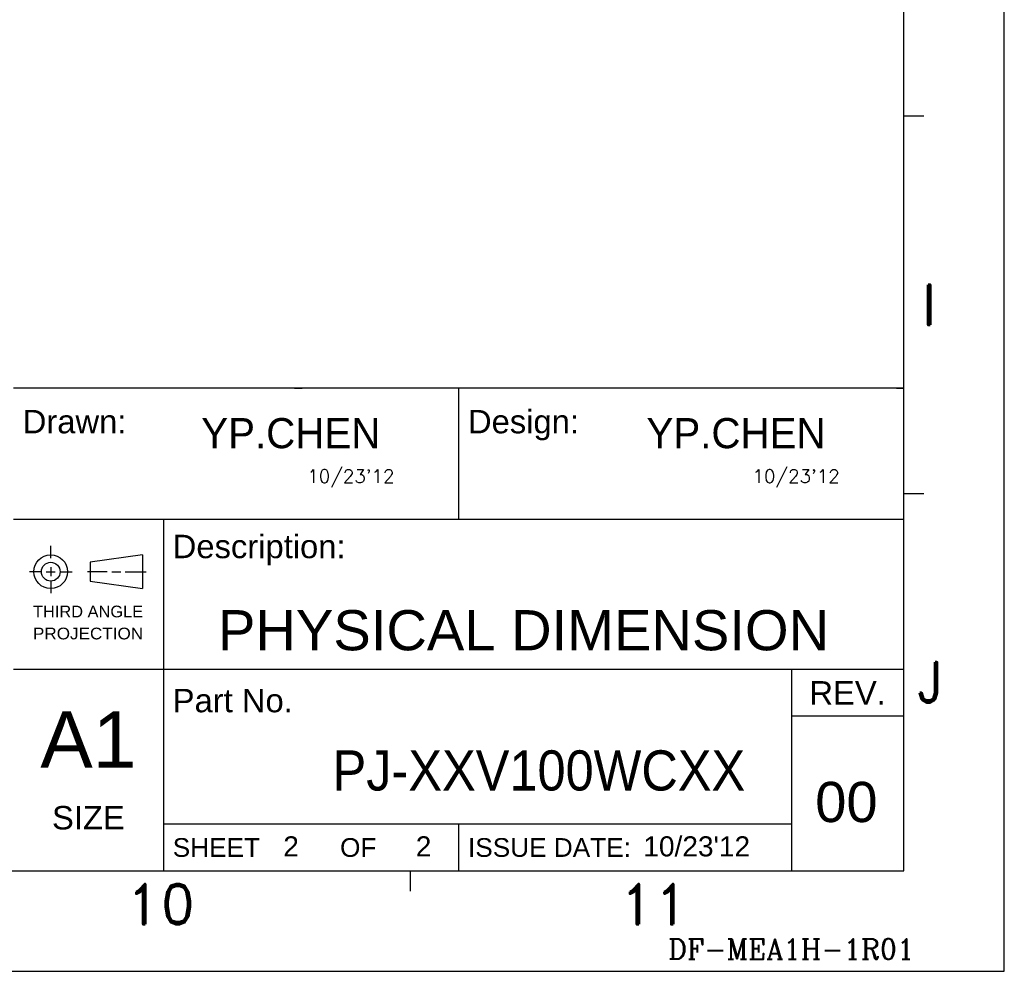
# Model space of a CAD drawing. Extents: x -31 to 1020, y 801 to 1395.
# Tile 8 of 10: x 873 to 1020, y 801 to 943. Entities that reach past the tile are written whole.
import ezdxf
from ezdxf.enums import TextEntityAlignment as Align

# ---------------------------------------------------------------- set-up
doc = ezdxf.new("R2010")
doc.units = 0
doc.header["$LTSCALE"] = 23.1
doc.header["$MEASUREMENT"] = 0
doc.layers.get('0').update_dxf_attribs({"linetype": 'CONTINUOUS'})
doc.layers.add('DIM', color=2, linetype='CONTINUOUS')
doc.layers.add('paper', color=7, linetype='CONTINUOUS')
doc.styles.add('ARIAL', font='ARIAL.TTF')
doc.styles.add('ROMANC', font='romanc')
doc.styles.add('ROMAND', font='romand')
doc.styles.add('SIMPLEX', font='SIMPLEX.shx')

# ---------------------------------------------------------------- blocks, each defined once
blk = doc.blocks.new('A1')
at = {"layer": 'paper', "color": 4}
for p, q in [((841, 0), (841, 594)), ((0, 0), (841, 0))]:
    blk.add_line(p, q, dxfattribs=at)
at = {"layer": 'paper', "color": 3}
for p, q in [((826, 15), (826, 579)), ((826, 87.1), (693, 87.1)), ((735, 87.1), (736.12, 87.1)), ((759.5, 87.1), (759.5, 67.5)), ((824.88, 87.1), (826, 87.1)), ((826, 67.5), (693, 67.5)), ((715.4, 67.5), (715.4, 15)), ((826, 45.1), (693, 45.1)), ((809.2, 45.1), (809.2, 15)), ((826, 38.1), (809.2, 38.1)), ((809.2, 22), (715.4, 22)), ((759.5, 22), (759.5, 15)), ((15, 15), (826, 15))]:
    blk.add_line(p, q, dxfattribs=at)
at = {"layer": 'paper', "color": 2}
for p, q in [((826, 127.8), (829, 127.8)), ((826, 71.4), (829, 71.4)), ((698.58, 61.73), (698.58, 63.58)), ((712.3, 62.22), (704.46, 61.1)), ((712.3, 62.22), (712.3, 57.18)), ((698.58, 60.37), (698.58, 59.03)), ((704.46, 61.1), (704.46, 58.3)), ((697.24, 59.7), (695.39, 59.7)), ((697.91, 59.7), (699.26, 59.7)), ((699.93, 59.7), (701.78, 59.7)), ((707.03, 59.7), (704.05, 59.7)), ((707.7, 59.7), (709.05, 59.7)), ((709.72, 59.7), (712.85, 59.7)), ((698.58, 58.36), (698.58, 56.51)), ((704.46, 58.3), (712.3, 57.18)), ((752.27, 15), (752.27, 12))]:
    blk.add_line(p, q, dxfattribs=at)
for radius in [2.52, 1.4]:
    blk.add_circle((698.58, 59.7), radius, dxfattribs=at)
at = {"style": 'ARIAL'}
for tag, p, height in [('TITLE', (754.05, 50.95), 8), ('V', (597.3, 37.23), 2.5), ('XXXXXXXXXX', (740.68, 27.01), 6), ('00', (812.75, 22.3), 6), ('mm', (606.88, 17.02), 3), ('ADP-XX', (640.78, 17), 3), ('2________2', (733.31, 17.17), 3), ("XX/XX'XX", (787.08, 17.17), 3), ('--', (579.59, 17.41), 3)]:
    blk.add_attdef(tag, p, '', height=height, dxfattribs=at)
at = {"layer": 'paper', "color": 1, "style": 'ROMAND'}
for s, p in [('I', (829.78, 99.57)), ('J', (829.78, 43.17)), ('10', (714.98, 10.04)), ('11', (788.71, 10.04))]:
    blk.add_text(s, height=6, dxfattribs=at).set_placement(p, align=Align.MIDDLE)
at = {"layer": 'paper', "color": 2, "style": 'ARIAL'}
for s, p in [('Drawn:', (694.4, 80.37)), ('Design:', (760.9, 80.37)), ('Description:', (716.8, 61.72)), ('Part No.', (716.8, 38.7))]:
    blk.add_text(s, height=3.5, dxfattribs=at).set_placement(p)
at = {"layer": 'paper', "color": 2, "linetype": 'ByBlock', "style": 'ARIAL'}
for s, width, p, p2 in [('THIRD ANGLE', 1.000794, (695.93, 52.88), (712.38, 52.88)), ('PROJECTION', 1.044018, (695.93, 49.59), (712.38, 49.59))]:
    blk.add_text(s, height=1.75, dxfattribs=dict(at, width=width)).set_placement(p, p2, align=Align.FIT)
at = {"layer": 'paper', "color": 2, "style": 'ARIAL'}
blk.add_text('REV.', height=3.5, dxfattribs=at).set_placement((817.6, 41.6), align=Align.MIDDLE_CENTER)
for s, height, p in [('A1', 8.4, (704.2, 30.43)), ('SIZE', 3.5, (704.2, 21.2))]:
    blk.add_text(s, height=height, dxfattribs=at).set_placement(p, align=Align.CENTER)
for s, p in [('SHEET           OF', (716.8, 18.5)), ('ISSUE DATE:', (760.9, 18.5))]:
    blk.add_text(s, height=2.8, dxfattribs=at).set_placement(p, align=Align.MIDDLE_LEFT)
at = {"layer": 'paper', "style": 'ROMANC'}
blk.add_text('DF-MEA1H-1R01', height=3, dxfattribs=at).set_placement((790.78, 1.83))

msp = doc.modelspace()

# ---------------------------------------------------------------- block references
ref = msp.add_blockref('A1', (179.13, 801.01))
ref.add_attrib('2________2', '2               2', (912.44, 818.18), dxfattribs={"height": 3, "style": 'ARIAL'})
ref.add_attrib("XX/XX'XX", "10/23'12", (966.22, 818.18), dxfattribs={"height": 3, "style": 'ARIAL'})
ref.add_attrib('00', '00', (991.89, 823.31), dxfattribs={"height": 6, "style": 'ARIAL'})
ref.add_attrib('XXXXXXXXXX', 'PJ-XXV100WCXX', (919.81, 828.02), dxfattribs={"height": 6, "style": 'ARIAL', "width": 0.9})
ref.add_attrib('TITLE', '             PHYSICAL DIMENSION', dxfattribs={"height": 6, "style": 'ARIAL'}).set_placement((933.19, 851.97), align=Align.MIDDLE)

# ---------------------------------------------------------------- texts
at = {"layer": 'DIM', "style": 'SIMPLEX'}
for p in [(929.05, 873.97), (995.55, 873.97)]:
    msp.add_text("10/23'12", height=2, dxfattribs=at).set_placement(p, align=Align.RIGHT)
at = {"layer": 'DIM', "char_height": 4.5, "width": 15.0869, "attachment_point": 1, "style": 'SIMPLEX'}
for insert in [(900.19, 883.66), (966.69, 883.66)]:
    msp.add_mtext('{\\fStylus BT|b0|i0|c0|p34;YP.CHEN}', dxfattribs=dict(at, insert=insert))

doc.saveas('drawing.dxf')
